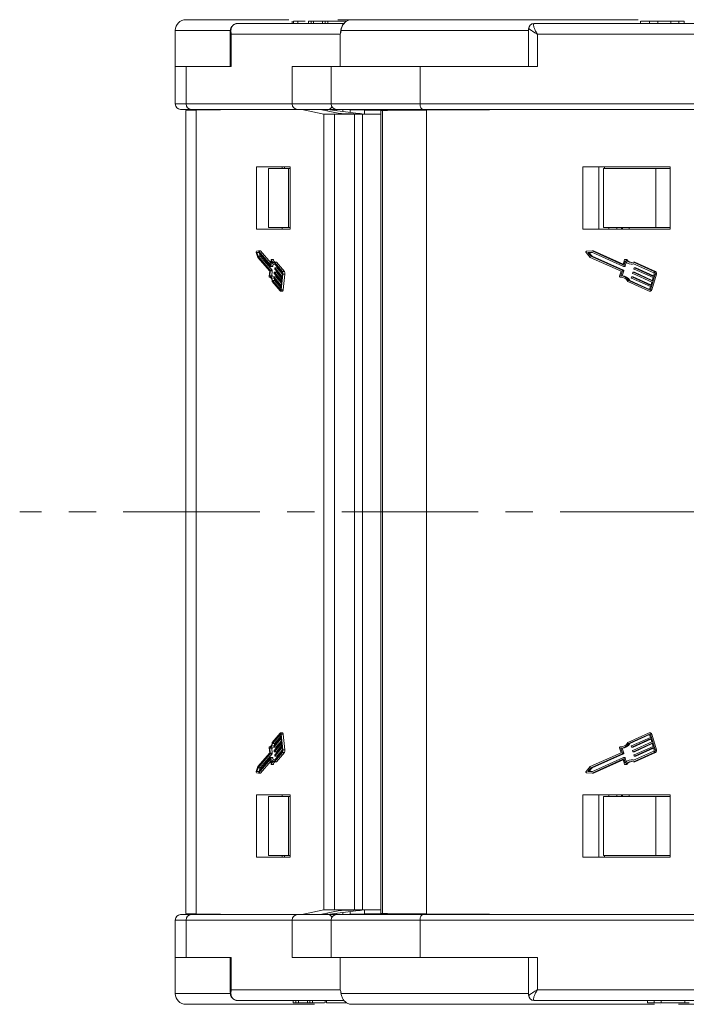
# Model space of a CAD drawing. Header units: millimetres. Extents: x 2628 to 3550, y -116 to 536.
# Tile 3 of 48: x 2918 to 2980, y 33 to 125. Entities that reach past the tile are written whole.
import ezdxf

# ---------------------------------------------------------------- set-up
doc = ezdxf.new("R2010")
doc.units = ezdxf.units.MM
doc.linetypes.add('CENTERX2', pattern=[20.32, 12.7, -2.54, 2.54, -2.54])

msp = doc.modelspace()

# ---------------------------------------------------------------- linework, layer by layer
at = {"color": 7, "linetype": 'Continuous', "lineweight": 15}
for p, q in [((2933.023, 124.677), (2942.605, 124.677)), ((2937.839, 124.327), (2947.719, 124.327)), ((2942.907, 124.552), (2942.907, 124.327)), ((2943.024, 124.527), (2943.024, 124.327)), ((2943.436, 124.527), (2943.436, 124.327)), ((2944.432, 124.527), (2944.432, 124.327)), ((2944.672, 124.527), (2944.432, 124.527)), ((2944.672, 124.527), (2944.672, 124.327)), ((2944.88, 124.527), (2944.672, 124.527)), ((2944.88, 124.527), (2944.88, 124.327)), ((2945.728, 124.527), (2944.88, 124.527)), ((2945.728, 124.527), (2945.728, 124.327)), ((2945.984, 124.527), (2945.728, 124.527)), ((2945.984, 124.527), (2945.984, 124.327)), ((2946.224, 124.527), (2945.984, 124.527)), ((2946.224, 124.527), (2946.224, 124.327)), ((2947.971, 124.527), (2946.224, 124.527)), ((2947.036, 124.527), (2947.036, 124.552)), ((2947.165, 124.677), (2948.445, 124.677)), ((2948.445, 124.677), (2948.441, 124.677)), ((2948.445, 124.677), (2975.09, 124.677)), ((2964.908, 123.827), (2964.908, 120.327)), ((2964.908, 123.827), (2964.919, 123.827)), ((2965.408, 124.327), (2965.416, 124.327)), ((2965.416, 124.327), (2992.365, 124.327)), ((2975.33, 124.552), (2975.33, 124.327)), ((2976.148, 124.527), (2976.148, 124.327)), ((2976.923, 124.527), (2976.923, 124.327)), ((2978.156, 124.527), (2978.156, 124.327)), ((2978.897, 124.527), (2978.897, 124.327)), ((2979.368, 124.327), (2979.368, 124.552)), ((2932.023, 123.677), (2932.023, 120.327)), ((2937.11, 123.677), (2932.023, 123.677)), ((2937.138, 123.587), (2937.138, 120.327)), ((2937.238, 123.327), (2937.238, 120.327)), ((2947.383, 123.327), (2937.238, 123.327)), ((2947.383, 123.327), (2947.383, 120.327)), ((2964.908, 123.677), (2947.458, 123.677)), ((2965.735, 123.327), (2965.735, 120.327)), ((2992.06, 123.327), (2965.735, 123.327)), ((2932.024, 120.327), (2932.023, 120.327)), ((2932.024, 120.327), (2932.024, 116.827)), ((2932.024, 120.327), (2933.024, 120.327)), ((2933.024, 120.327), (2937.238, 120.327)), ((2933.024, 120.327), (2933.024, 116.827)), ((2942.914, 116.827), (2942.914, 120.327)), ((2947.383, 120.327), (2942.914, 120.327)), ((2946.529, 120.327), (2946.529, 116.827)), ((2947.383, 120.327), (2954.8, 120.327)), ((2954.8, 120.327), (2965.735, 120.327)), ((2954.8, 120.327), (2954.8, 116.827)), ((2932.024, 116.827), (2933.024, 116.827)), ((2933.024, 116.827), (2942.914, 116.827)), ((2942.914, 116.827), (2946.529, 116.827)), ((2946.529, 116.827), (2954.8, 116.827)), ((2954.8, 116.827), (2980.462, 116.827)), ((2933.499, 116.327), (2932.524, 116.327)), ((2933.01, 116.229), (2933.01, 78.827)), ((2933.01, 116.229), (2933.01, 78.827)), ((2943.389, 116.327), (2933.499, 116.327)), ((2938.5, 116.327), (2933.975, 116.257)), ((2933.975, 78.827), (2933.975, 116.257)), ((2938.325, 116.324), (2938.337, 116.327)), ((2946.22, 116.327), (2943.389, 116.327)), ((2945.849, 115.877), (2943.807, 116.327)), ((2945.517, 116.327), (2947.18, 115.96)), ((2945.849, 78.827), (2945.849, 115.877)), ((2945.849, 115.877), (2946.846, 115.877)), ((2948.815, 115.983), (2946.155, 116.327)), ((2946.155, 116.327), (2946.155, 116.186)), ((2947.029, 116.327), (2946.22, 116.327)), ((2946.846, 115.877), (2946.846, 78.827)), ((2948.693, 115.877), (2946.846, 115.877)), ((2946.989, 116.219), (2946.989, 116.327)), ((2955.093, 116.327), (2947.029, 116.327)), ((2947.627, 116.136), (2947.627, 116.327)), ((2947.977, 115.907), (2948.609, 115.896)), ((2948.315, 116.047), (2948.315, 116.327)), ((2949.636, 116.257), (2948.315, 116.278)), ((2948.693, 78.827), (2948.693, 115.877)), ((2949.451, 115.877), (2948.693, 115.877)), ((2948.815, 115.983), (2948.815, 115.891)), ((2949.451, 115.877), (2949.451, 78.827)), ((2949.462, 115.877), (2949.451, 115.877)), ((2949.462, 115.877), (2949.462, 78.827)), ((2951.154, 115.877), (2949.462, 115.877)), ((2949.636, 115.877), (2949.636, 116.257)), ((2951.154, 116.227), (2951.154, 78.827)), ((2951.317, 116.229), (2951.317, 78.827)), ((2980.756, 116.327), (2955.093, 116.327)), ((2967.131, 116.327), (2955.388, 116.257)), ((2955.388, 78.827), (2955.388, 116.257)), ((2966.528, 116.323), (2966.57, 116.327)), ((2942.714, 110.977), (2939.593, 110.977)), ((2939.593, 110.977), (2939.593, 105.177)), ((2941.968, 110.827), (2941.968, 110.977)), ((2942.176, 110.827), (2942.176, 110.977)), ((2942.714, 105.177), (2942.714, 110.977)), ((2978.066, 110.977), (2969.966, 110.977)), ((2969.966, 110.977), (2969.966, 105.177)), ((2971.433, 105.177), (2971.433, 110.977)), ((2971.973, 110.827), (2971.973, 110.977)), ((2978.066, 105.177), (2978.066, 110.977)), ((2940.692, 105.327), (2940.692, 110.827)), ((2942.565, 110.827), (2940.692, 110.827)), ((2942.565, 105.327), (2942.565, 110.827)), ((2942.714, 110.827), (2942.565, 110.827)), ((2971.88, 105.327), (2971.88, 110.827)), ((2976.74, 110.827), (2971.88, 110.827)), ((2976.74, 105.327), (2976.74, 110.827)), ((2978.066, 110.827), (2976.74, 110.827)), ((2939.593, 105.177), (2942.714, 105.177)), ((2942.565, 105.327), (2940.692, 105.327)), ((2941.968, 105.177), (2941.968, 105.327)), ((2942.714, 105.327), (2942.565, 105.327)), ((2969.966, 105.177), (2978.066, 105.177)), ((2976.74, 105.327), (2971.88, 105.327)), ((2972.376, 105.177), (2972.376, 105.327)), ((2973.105, 105.177), (2973.105, 105.327)), ((2973.558, 105.177), (2973.558, 105.327)), ((2973.653, 105.177), (2973.653, 105.327)), ((2974.277, 105.327), (2974.277, 105.177)), ((2978.066, 105.327), (2976.74, 105.327)), ((2939.556, 102.998), (2939.708, 102.543)), ((2939.776, 103.143), (2939.569, 103.109)), ((2939.77, 103.014), (2939.618, 102.989)), ((2939.618, 102.989), (2939.729, 102.654)), ((2939.618, 102.989), (2939.792, 102.989)), ((2940.898, 101.694), (2939.77, 103.014)), ((2940.874, 101.858), (2939.776, 103.143)), ((2939.776, 103.143), (2939.966, 103.143)), ((2939.818, 102.958), (2939.919, 102.654)), ((2940.906, 102.043), (2939.966, 103.143)), ((2970.247, 102.998), (2970.641, 102.543)), ((2970.818, 103.143), (2970.28, 103.109)), ((2970.803, 103.014), (2970.407, 102.989)), ((2970.407, 102.989), (2970.696, 102.654)), ((2970.407, 102.989), (2970.524, 102.989)), ((2970.817, 103.007), (2970.524, 102.989)), ((2970.524, 102.989), (2970.813, 102.654)), ((2973.729, 101.694), (2970.803, 103.014)), ((2973.667, 101.858), (2970.818, 103.143)), ((2970.818, 103.143), (2970.936, 103.143)), ((2973.705, 101.894), (2970.936, 103.143)), ((2939.708, 102.543), (2940.815, 101.247)), ((2939.729, 102.654), (2940.857, 101.334)), ((2939.729, 102.654), (2939.919, 102.654)), ((2939.919, 102.654), (2941.047, 101.334)), ((2940.874, 101.858), (2940.881, 101.858)), ((2940.936, 102.311), (2940.887, 101.877)), ((2940.964, 102.177), (2940.911, 101.713)), ((2941.145, 102.353), (2940.955, 102.353)), ((2940.969, 102.334), (2941.159, 102.334)), ((2941.126, 101.936), (2941.101, 101.713)), ((2941.181, 101.921), (2941.285, 101.921)), ((2941.99, 101.096), (2941.259, 101.951)), ((2942.004, 101.216), (2941.261, 102.084)), ((2941.261, 102.084), (2941.451, 102.084)), ((2942.194, 101.216), (2941.451, 102.084)), ((2970.641, 102.543), (2973.514, 101.247)), ((2970.696, 102.654), (2973.622, 101.334)), ((2970.696, 102.654), (2970.813, 102.654)), ((2970.813, 102.654), (2973.74, 101.334)), ((2973.667, 101.858), (2973.685, 101.858)), ((2973.829, 102.311), (2973.7, 101.877)), ((2973.899, 102.177), (2973.762, 101.713)), ((2973.995, 102.353), (2973.877, 102.353)), ((2973.991, 102.092), (2973.879, 101.713)), ((2973.914, 102.334), (2974.031, 102.334)), ((2974.463, 101.921), (2974.58, 101.921)), ((2976.562, 101.096), (2974.667, 101.951)), ((2976.598, 101.216), (2974.672, 102.084)), ((2974.672, 102.084), (2974.789, 102.084)), ((2976.715, 101.216), (2974.789, 102.084)), ((2940.815, 101.247), (2940.762, 100.783)), ((2940.863, 101.293), (2940.81, 100.83)), ((2940.857, 101.334), (2941.047, 101.334)), ((2940.863, 101.293), (2941.053, 101.293)), ((2940.901, 101.692), (2941.091, 101.692)), ((2940.911, 101.713), (2941.101, 101.713)), ((2941.053, 101.293), (2941, 100.83)), ((2941.228, 101.069), (2941.235, 101.129)), ((2941.913, 100.234), (2941.234, 101.028)), ((2941.435, 101.15), (2941.245, 101.15)), ((2941.248, 101.148), (2941.927, 100.354)), ((2941.248, 101.148), (2941.438, 101.148)), ((2941.276, 101.489), (2941.283, 101.549)), ((2941.961, 100.654), (2941.282, 101.448)), ((2941.483, 101.57), (2941.293, 101.57)), ((2941.296, 101.568), (2941.974, 100.774)), ((2941.296, 101.568), (2941.486, 101.568)), ((2941.438, 101.148), (2941.949, 100.55)), ((2941.486, 101.568), (2941.997, 100.97)), ((2941.875, 99.531), (2942.039, 100.97)), ((2941.974, 100.774), (2942.002, 101.014)), ((2942.004, 101.216), (2942.194, 101.216)), ((2942.039, 100.97), (2942.229, 100.97)), ((2942.065, 99.531), (2942.229, 100.97)), ((2973.514, 101.247), (2973.377, 100.783)), ((2973.638, 101.293), (2973.501, 100.83)), ((2973.755, 101.293), (2973.618, 100.83)), ((2973.622, 101.334), (2973.74, 101.334)), ((2973.638, 101.293), (2973.755, 101.293)), ((2973.738, 101.692), (2973.855, 101.692)), ((2973.762, 101.713), (2973.879, 101.713)), ((2974.587, 101.069), (2974.604, 101.129)), ((2976.363, 100.234), (2974.602, 101.028)), ((2974.746, 101.15), (2974.629, 101.15)), ((2974.637, 101.148), (2976.398, 100.354)), ((2974.637, 101.148), (2974.755, 101.148)), ((2974.711, 101.489), (2974.729, 101.549)), ((2976.487, 100.654), (2974.726, 101.448)), ((2974.87, 101.57), (2974.753, 101.57)), ((2974.755, 101.148), (2976.412, 100.401)), ((2974.762, 101.568), (2976.522, 100.774)), ((2974.762, 101.568), (2974.879, 101.568)), ((2974.879, 101.568), (2976.536, 100.821)), ((2976.264, 99.531), (2976.69, 100.97)), ((2976.382, 99.531), (2976.808, 100.97)), ((2976.522, 100.774), (2976.593, 101.014)), ((2976.598, 101.216), (2976.715, 101.216)), ((2976.69, 100.97), (2976.808, 100.97)), ((2940.781, 100.698), (2940.84, 100.698)), ((2940.783, 100.698), (2940.839, 100.698)), ((2940.81, 100.83), (2941, 100.83)), ((2941.056, 100.286), (2941.798, 99.417)), ((2941.081, 100.392), (2941.812, 99.537)), ((2941.081, 100.392), (2941.271, 100.392)), ((2941.181, 100.65), (2941.187, 100.71)), ((2941.865, 99.815), (2941.187, 100.609)), ((2941.387, 100.731), (2941.197, 100.731)), ((2941.2, 100.729), (2941.879, 99.934)), ((2941.2, 100.729), (2941.39, 100.729)), ((2941.271, 100.392), (2941.853, 99.711)), ((2941.39, 100.729), (2941.901, 100.131)), ((2941.879, 99.934), (2941.913, 100.234)), ((2941.927, 100.354), (2941.961, 100.654)), ((2973.425, 100.698), (2973.543, 100.698)), ((2973.43, 100.698), (2973.547, 100.698)), ((2973.501, 100.83), (2973.618, 100.83)), ((2973.543, 100.698), (2973.547, 100.698)), ((2974.139, 100.286), (2976.066, 99.417)), ((2974.205, 100.392), (2976.101, 99.537)), ((2974.205, 100.392), (2974.322, 100.392)), ((2974.322, 100.392), (2976.162, 99.562)), ((2974.462, 100.65), (2974.48, 100.71)), ((2976.238, 99.815), (2974.478, 100.609)), ((2974.622, 100.731), (2974.504, 100.731)), ((2974.513, 100.729), (2976.274, 99.934)), ((2974.513, 100.729), (2974.631, 100.729)), ((2974.631, 100.729), (2976.288, 99.981)), ((2976.274, 99.934), (2976.363, 100.234)), ((2976.398, 100.354), (2976.487, 100.654)), ((2941.812, 99.537), (2941.826, 99.537)), ((2941.819, 99.405), (2942.009, 99.405)), ((2941.838, 99.575), (2941.865, 99.815)), ((2941.875, 99.531), (2942.065, 99.531)), ((2976.101, 99.537), (2976.137, 99.537)), ((2976.119, 99.405), (2976.236, 99.405)), ((2976.167, 99.575), (2976.238, 99.815)), ((2976.264, 99.531), (2976.382, 99.531)), ((2933.01, 78.827), (2933.01, 41.424)), ((2933.01, 78.827), (2933.01, 41.424)), ((2933.975, 41.397), (2933.975, 78.827)), ((2945.849, 41.777), (2945.849, 78.827)), ((2946.846, 78.827), (2946.846, 41.777)), ((2948.693, 41.777), (2948.693, 78.827)), ((2949.451, 78.827), (2949.451, 41.777)), ((2949.462, 78.827), (2949.462, 41.777)), ((2951.154, 78.827), (2951.154, 41.426)), ((2951.317, 78.827), (2951.317, 41.424)), ((2955.388, 41.397), (2955.388, 78.827)), ((2941.798, 58.237), (2941.056, 57.368)), ((2941.812, 58.117), (2941.081, 57.262)), ((2941.187, 57.045), (2941.865, 57.839)), ((2941.853, 57.943), (2941.271, 57.262)), ((2941.812, 58.117), (2941.826, 58.117)), ((2942.009, 58.248), (2941.819, 58.248)), ((2941.865, 57.839), (2941.838, 58.079)), ((2942.039, 56.683), (2941.875, 58.123)), ((2941.875, 58.123), (2942.065, 58.123)), ((2942.229, 56.683), (2942.065, 58.123)), ((2976.066, 58.237), (2974.139, 57.368)), ((2976.101, 58.117), (2974.205, 57.262)), ((2976.162, 58.092), (2974.322, 57.262)), ((2974.478, 57.045), (2976.238, 57.839)), ((2976.101, 58.117), (2976.137, 58.117)), ((2976.236, 58.248), (2976.119, 58.248)), ((2976.238, 57.839), (2976.167, 58.079)), ((2976.69, 56.683), (2976.264, 58.123)), ((2976.264, 58.123), (2976.382, 58.123)), ((2976.808, 56.683), (2976.382, 58.123)), ((2940.762, 56.87), (2940.815, 56.406)), ((2940.84, 56.956), (2940.781, 56.956)), ((2940.783, 56.955), (2940.839, 56.955)), ((2941.081, 57.262), (2941.271, 57.262)), ((2941.187, 56.944), (2941.181, 57.004)), ((2941.197, 56.923), (2941.387, 56.923)), ((2941.879, 57.719), (2941.2, 56.925)), ((2941.2, 56.925), (2941.39, 56.925)), ((2941.234, 56.625), (2941.913, 57.419)), ((2941.927, 57.299), (2941.248, 56.505)), ((2941.282, 56.205), (2941.961, 56.999)), ((2941.974, 56.879), (2941.296, 56.085)), ((2941.901, 57.523), (2941.39, 56.925)), ((2941.949, 57.103), (2941.438, 56.505)), ((2941.913, 57.419), (2941.879, 57.719)), ((2941.961, 56.999), (2941.927, 57.299)), ((2942.002, 56.64), (2941.974, 56.879)), ((2973.377, 56.87), (2973.514, 56.406)), ((2973.543, 56.956), (2973.425, 56.956)), ((2973.43, 56.955), (2973.547, 56.955)), ((2973.547, 56.955), (2973.543, 56.956)), ((2974.205, 57.262), (2974.322, 57.262)), ((2974.48, 56.944), (2974.462, 57.004)), ((2974.504, 56.923), (2974.622, 56.923)), ((2976.274, 57.719), (2974.513, 56.925)), ((2974.513, 56.925), (2974.631, 56.925)), ((2974.602, 56.625), (2976.363, 57.419)), ((2976.288, 57.672), (2974.631, 56.925)), ((2976.398, 57.299), (2974.637, 56.505)), ((2974.726, 56.205), (2976.487, 56.999)), ((2976.412, 57.253), (2974.755, 56.505)), ((2976.522, 56.879), (2974.762, 56.085)), ((2976.363, 57.419), (2976.274, 57.719)), ((2976.487, 56.999), (2976.398, 57.299)), ((2976.593, 56.64), (2976.522, 56.879)), ((2940.815, 56.406), (2939.708, 55.11)), ((2940.857, 56.319), (2939.729, 54.999)), ((2939.77, 54.639), (2940.898, 55.959)), ((2941.047, 56.319), (2939.919, 54.999)), ((2940.81, 56.824), (2940.863, 56.36)), ((2940.81, 56.824), (2941, 56.824)), ((2940.857, 56.319), (2941.047, 56.319)), ((2940.863, 56.36), (2941.053, 56.36)), ((2941.091, 55.961), (2940.901, 55.961)), ((2940.911, 55.94), (2940.964, 55.477)), ((2940.911, 55.94), (2941.101, 55.94)), ((2941, 56.824), (2941.053, 56.36)), ((2941.101, 55.94), (2941.126, 55.718)), ((2941.235, 56.524), (2941.228, 56.584)), ((2941.245, 56.503), (2941.435, 56.503)), ((2941.248, 56.505), (2941.438, 56.505)), ((2941.259, 55.703), (2941.99, 56.558)), ((2941.261, 55.569), (2942.004, 56.438)), ((2941.283, 56.104), (2941.276, 56.164)), ((2941.293, 56.083), (2941.483, 56.083)), ((2941.296, 56.085), (2941.486, 56.085)), ((2941.451, 55.569), (2942.194, 56.438)), ((2941.997, 56.683), (2941.486, 56.085)), ((2942.004, 56.438), (2942.194, 56.438)), ((2942.039, 56.683), (2942.229, 56.683)), ((2973.514, 56.406), (2970.641, 55.11)), ((2973.622, 56.319), (2970.696, 54.999)), ((2970.803, 54.639), (2973.729, 55.959)), ((2973.74, 56.319), (2970.813, 54.999)), ((2973.501, 56.824), (2973.638, 56.36)), ((2973.501, 56.824), (2973.618, 56.824)), ((2973.618, 56.824), (2973.755, 56.36)), ((2973.622, 56.319), (2973.74, 56.319)), ((2973.638, 56.36), (2973.755, 56.36)), ((2973.855, 55.961), (2973.738, 55.961)), ((2973.762, 55.94), (2973.899, 55.477)), ((2973.762, 55.94), (2973.879, 55.94)), ((2973.879, 55.94), (2973.991, 55.561)), ((2974.604, 56.524), (2974.587, 56.584)), ((2974.629, 56.503), (2974.746, 56.503)), ((2974.637, 56.505), (2974.755, 56.505)), ((2974.667, 55.703), (2976.562, 56.558)), ((2974.672, 55.569), (2976.598, 56.438)), ((2974.729, 56.104), (2974.711, 56.164)), ((2974.753, 56.083), (2974.87, 56.083)), ((2974.762, 56.085), (2974.879, 56.085)), ((2974.789, 55.569), (2976.715, 56.438)), ((2976.536, 56.833), (2974.879, 56.085)), ((2976.598, 56.438), (2976.715, 56.438)), ((2976.69, 56.683), (2976.808, 56.683)), ((2939.708, 55.11), (2939.556, 54.655)), ((2939.776, 54.511), (2940.874, 55.796)), ((2939.966, 54.511), (2940.906, 55.61)), ((2940.874, 55.796), (2940.881, 55.796)), ((2940.887, 55.776), (2940.936, 55.343)), ((2940.955, 55.301), (2941.145, 55.301)), ((2940.969, 55.32), (2941.159, 55.32)), ((2941.285, 55.732), (2941.181, 55.732)), ((2941.261, 55.569), (2941.451, 55.569)), ((2970.641, 55.11), (2970.247, 54.655)), ((2970.818, 54.511), (2973.667, 55.796)), ((2970.936, 54.511), (2973.705, 55.76)), ((2973.667, 55.796), (2973.685, 55.796)), ((2973.7, 55.776), (2973.829, 55.343)), ((2973.877, 55.301), (2973.995, 55.301)), ((2973.914, 55.32), (2974.031, 55.32)), ((2974.58, 55.732), (2974.463, 55.732)), ((2974.672, 55.569), (2974.789, 55.569)), ((2939.569, 54.545), (2939.776, 54.511)), ((2939.729, 54.999), (2939.618, 54.665)), ((2939.618, 54.665), (2939.77, 54.639)), ((2939.618, 54.665), (2939.792, 54.665)), ((2939.729, 54.999), (2939.919, 54.999)), ((2939.776, 54.511), (2939.966, 54.511)), ((2939.919, 54.999), (2939.818, 54.695)), ((2970.28, 54.545), (2970.818, 54.511)), ((2970.696, 54.999), (2970.407, 54.665)), ((2970.407, 54.665), (2970.803, 54.639)), ((2970.407, 54.665), (2970.524, 54.665)), ((2970.813, 54.999), (2970.524, 54.665)), ((2970.524, 54.665), (2970.817, 54.646)), ((2970.696, 54.999), (2970.813, 54.999)), ((2970.818, 54.511), (2970.936, 54.511)), ((2939.593, 52.477), (2939.593, 46.677)), ((2942.714, 52.477), (2939.593, 52.477)), ((2940.692, 52.327), (2940.692, 46.827)), ((2942.565, 52.327), (2940.692, 52.327)), ((2941.968, 52.327), (2941.968, 52.477)), ((2942.565, 52.327), (2942.565, 46.827)), ((2942.714, 52.327), (2942.565, 52.327)), ((2942.714, 46.677), (2942.714, 52.477)), ((2969.966, 52.477), (2969.966, 46.677)), ((2978.066, 52.477), (2969.966, 52.477)), ((2971.433, 46.677), (2971.433, 52.477)), ((2971.88, 52.327), (2971.88, 46.827)), ((2976.74, 52.327), (2971.88, 52.327)), ((2972.376, 52.327), (2972.376, 52.477)), ((2973.105, 52.327), (2973.105, 52.477)), ((2973.558, 52.327), (2973.558, 52.477)), ((2973.653, 52.327), (2973.653, 52.477)), ((2974.277, 52.477), (2974.277, 52.327)), ((2976.74, 52.327), (2976.74, 46.827)), ((2978.066, 52.327), (2976.74, 52.327)), ((2978.066, 46.677), (2978.066, 52.477)), ((2942.565, 46.827), (2940.692, 46.827)), ((2941.968, 46.677), (2941.968, 46.827)), ((2942.176, 46.827), (2942.176, 46.677)), ((2942.714, 46.827), (2942.565, 46.827)), ((2976.74, 46.827), (2971.88, 46.827)), ((2971.973, 46.827), (2971.973, 46.677)), ((2978.066, 46.827), (2976.74, 46.827)), ((2939.593, 46.677), (2942.714, 46.677)), ((2969.966, 46.677), (2978.066, 46.677)), ((2933.499, 41.327), (2932.524, 41.327)), ((2943.389, 41.327), (2933.499, 41.327)), ((2933.975, 41.397), (2938.5, 41.327)), ((2938.337, 41.327), (2938.325, 41.329)), ((2946.22, 41.327), (2943.389, 41.327)), ((2943.807, 41.327), (2945.849, 41.777)), ((2947.18, 41.693), (2945.517, 41.327)), ((2946.846, 41.777), (2945.849, 41.777)), ((2946.155, 41.327), (2948.815, 41.671)), ((2946.155, 41.467), (2946.155, 41.327)), ((2946.989, 41.327), (2946.22, 41.327)), ((2946.846, 41.777), (2948.693, 41.777)), ((2946.989, 41.435), (2946.989, 41.327)), ((2955.093, 41.327), (2947.029, 41.327)), ((2947.627, 41.327), (2947.627, 41.517)), ((2948.609, 41.758), (2947.977, 41.746)), ((2948.315, 41.327), (2948.315, 41.606)), ((2948.315, 41.376), (2949.636, 41.397)), ((2948.693, 41.777), (2949.451, 41.777)), ((2948.815, 41.671), (2948.815, 41.762)), ((2949.451, 41.777), (2949.462, 41.777)), ((2949.462, 41.777), (2951.154, 41.777)), ((2949.636, 41.397), (2949.636, 41.777)), ((2980.756, 41.327), (2955.093, 41.327)), ((2955.388, 41.397), (2967.131, 41.327)), ((2966.57, 41.327), (2966.528, 41.33)), ((2932.024, 40.827), (2932.024, 37.327)), ((2932.024, 40.827), (2933.024, 40.827)), ((2933.024, 40.827), (2942.914, 40.827)), ((2933.024, 37.327), (2933.024, 40.827)), ((2942.914, 40.827), (2942.914, 37.327)), ((2942.914, 40.827), (2946.529, 40.827)), ((2946.529, 40.827), (2946.529, 37.327)), ((2946.529, 40.827), (2954.8, 40.827)), ((2954.8, 40.827), (2980.462, 40.827)), ((2954.8, 37.327), (2954.8, 40.827)), ((2932.023, 37.327), (2932.023, 33.977)), ((2932.024, 37.327), (2932.023, 37.327)), ((2932.024, 37.327), (2933.024, 37.327)), ((2933.024, 37.327), (2937.238, 37.327)), ((2937.138, 37.327), (2937.138, 34.07)), ((2937.238, 34.327), (2937.238, 37.327)), ((2947.383, 37.327), (2942.914, 37.327)), ((2947.383, 34.327), (2947.383, 37.327)), ((2950.306, 37.327), (2947.383, 37.327)), ((2950.306, 37.327), (2954.8, 37.327)), ((2954.8, 37.327), (2965.735, 37.327)), ((2964.908, 37.327), (2964.908, 33.827)), ((2965.735, 34.327), (2965.735, 37.327)), ((2937.111, 33.977), (2932.023, 33.977)), ((2947.383, 34.327), (2937.238, 34.327)), ((2964.908, 33.977), (2947.458, 33.977)), ((2992.06, 34.327), (2965.735, 34.327)), ((2937.839, 33.327), (2947.738, 33.327)), ((2942.991, 33.127), (2942.991, 33.327)), ((2942.991, 33.127), (2943.231, 33.127)), ((2943.231, 33.127), (2943.231, 33.327)), ((2943.231, 33.127), (2943.487, 33.127)), ((2943.487, 33.127), (2943.487, 33.327)), ((2943.487, 33.127), (2944.335, 33.127)), ((2944.335, 33.127), (2944.335, 33.327)), ((2944.335, 33.127), (2944.544, 33.127)), ((2944.544, 33.127), (2944.544, 33.327)), ((2944.544, 33.127), (2944.784, 33.127)), ((2944.784, 33.127), (2944.784, 33.327)), ((2944.784, 33.127), (2945.919, 33.127)), ((2945.973, 33.327), (2945.973, 33.102)), ((2946.094, 33.127), (2946.094, 33.327)), ((2946.76, 33.102), (2946.76, 33.127)), ((2964.908, 33.827), (2964.919, 33.827)), ((2965.408, 33.327), (2965.416, 33.327)), ((2965.416, 33.327), (2992.363, 33.327)), ((2975.966, 33.127), (2975.966, 33.327)), ((2975.966, 33.127), (2976.589, 33.127)), ((2976.589, 33.127), (2976.589, 33.327)), ((2976.589, 33.127), (2977.253, 33.127)), ((2977.253, 33.127), (2977.253, 33.327)), ((2977.253, 33.127), (2979.455, 33.127)), ((2978.492, 33.102), (2978.492, 33.127)), ((2979.455, 33.127), (2979.455, 33.327)), ((2979.455, 33.127), (2979.846, 33.127)), ((2933.023, 32.977), (2944.99, 32.977)), ((2948.445, 32.977), (2948.441, 32.977)), ((2948.445, 32.977), (2976.631, 32.977)), ((2970.018, 32.977), (2970.013, 32.977)), ((2977.154, 32.977), (2977.151, 32.977)), ((2978.866, 32.977), (2983.169, 32.977))]:
    msp.add_line(p, q, dxfattribs=at)
at = {"color": 1, "linetype": 'CENTERX2', "lineweight": 13}
msp.add_line((3468.21, 78.827), (2917.548, 78.827), dxfattribs=at)
at = {"color": 7, "linetype": 'Continuous', "lineweight": 15, "flags": 128}
for points in [[(2955.093, 116.327), (2955.036, 116.336), (2954.981, 116.365), (2954.931, 116.411), (2954.886, 116.473), (2954.85, 116.549), (2954.823, 116.635), (2954.806, 116.729), (2954.8, 116.827)], [(2940.887, 101.877), (2940.886, 101.871), (2940.885, 101.866), (2940.883, 101.862), (2940.882, 101.859), (2940.88, 101.857), (2940.878, 101.856), (2940.876, 101.856), (2940.874, 101.858)], [(2940.969, 102.334), (2940.965, 102.344), (2940.961, 102.35), (2940.956, 102.353), (2940.951, 102.351), (2940.946, 102.346), (2940.942, 102.337), (2940.939, 102.325), (2940.936, 102.311)], [(2941.259, 101.951), (2941.22, 101.929), (2941.181, 101.921), (2941.142, 101.928), (2941.103, 101.95), (2941.065, 101.987), (2941.029, 102.037), (2940.995, 102.101), (2940.964, 102.177)], [(2941.261, 102.084), (2941.223, 102.058), (2941.183, 102.049), (2941.144, 102.056), (2941.105, 102.081), (2941.067, 102.122), (2941.032, 102.178), (2940.999, 102.249), (2940.969, 102.334)], [(2941.159, 102.334), (2941.155, 102.344), (2941.151, 102.35), (2941.146, 102.353), (2941.145, 102.353)], [(2940.911, 101.713), (2940.91, 101.708), (2940.909, 101.703), (2940.907, 101.698), (2940.905, 101.695), (2940.904, 101.693), (2940.902, 101.692), (2940.9, 101.693), (2940.898, 101.694)], [(2941.101, 101.713), (2941.1, 101.708), (2941.099, 101.703), (2941.097, 101.698), (2941.095, 101.695), (2941.094, 101.693), (2941.092, 101.692), (2941.091, 101.692)], [(2941.235, 101.129), (2941.236, 101.135), (2941.237, 101.14), (2941.239, 101.144), (2941.24, 101.147), (2941.242, 101.149), (2941.244, 101.15), (2941.246, 101.15), (2941.248, 101.148)], [(2941.283, 101.549), (2941.284, 101.555), (2941.285, 101.56), (2941.287, 101.564), (2941.288, 101.567), (2941.29, 101.569), (2941.292, 101.57), (2941.294, 101.57), (2941.296, 101.568)], [(2941.435, 101.15), (2941.436, 101.15), (2941.438, 101.148)], [(2941.483, 101.57), (2941.484, 101.57), (2941.486, 101.568)], [(2974.746, 101.15), (2974.75, 101.15), (2974.755, 101.148)], [(2974.87, 101.57), (2974.874, 101.57), (2974.879, 101.568)], [(2940.762, 100.783), (2940.761, 100.768), (2940.761, 100.752), (2940.763, 100.736), (2940.765, 100.722), (2940.769, 100.711), (2940.773, 100.703), (2940.778, 100.698), (2940.783, 100.698)], [(2940.783, 100.698), (2940.822, 100.702), (2940.862, 100.688), (2940.9, 100.658), (2940.937, 100.612), (2940.972, 100.55), (2941.003, 100.474), (2941.032, 100.386), (2941.056, 100.286)], [(2940.81, 100.83), (2940.849, 100.823), (2940.888, 100.801), (2940.926, 100.765), (2940.962, 100.715), (2940.996, 100.652), (2941.028, 100.576), (2941.056, 100.489), (2941.081, 100.392)], [(2941.187, 100.71), (2941.188, 100.715), (2941.189, 100.72), (2941.191, 100.724), (2941.193, 100.728), (2941.194, 100.73), (2941.196, 100.73), (2941.198, 100.73), (2941.2, 100.729)], [(2941.22, 100.569), (2941.246, 100.489), (2941.271, 100.392)], [(2941.387, 100.731), (2941.388, 100.73), (2941.39, 100.729)], [(2974.622, 100.731), (2974.626, 100.73), (2974.631, 100.729)], [(2941.798, 99.417), (2941.81, 99.407), (2941.821, 99.405), (2941.833, 99.41), (2941.844, 99.423), (2941.854, 99.442), (2941.863, 99.467), (2941.87, 99.497), (2941.875, 99.531)], [(2941.812, 99.537), (2941.816, 99.533), (2941.82, 99.533), (2941.824, 99.535), (2941.827, 99.539), (2941.831, 99.545), (2941.834, 99.553), (2941.836, 99.563), (2941.838, 99.575)], [(2942.009, 99.405), (2942.011, 99.405), (2942.023, 99.41), (2942.034, 99.423), (2942.044, 99.442), (2942.053, 99.467), (2942.06, 99.497), (2942.065, 99.531)], [(2941.875, 58.123), (2941.87, 58.156), (2941.863, 58.186), (2941.854, 58.211), (2941.844, 58.231), (2941.833, 58.243), (2941.821, 58.248), (2941.81, 58.246), (2941.798, 58.237)], [(2941.838, 58.079), (2941.836, 58.09), (2941.834, 58.1), (2941.831, 58.108), (2941.827, 58.115), (2941.824, 58.119), (2941.82, 58.121), (2941.816, 58.12), (2941.812, 58.117)], [(2942.065, 58.123), (2942.06, 58.156), (2942.053, 58.186), (2942.044, 58.211), (2942.034, 58.231), (2942.023, 58.243), (2942.011, 58.248), (2942.009, 58.248)], [(2940.783, 56.955), (2940.778, 56.955), (2940.773, 56.95), (2940.769, 56.942), (2940.765, 56.931), (2940.763, 56.917), (2940.761, 56.902), (2940.761, 56.886), (2940.762, 56.87)], [(2941.056, 57.368), (2941.032, 57.268), (2941.003, 57.179), (2940.972, 57.103), (2940.937, 57.042), (2940.9, 56.995), (2940.862, 56.965), (2940.822, 56.952), (2940.783, 56.955)], [(2941.081, 57.262), (2941.056, 57.165), (2941.028, 57.078), (2940.996, 57.002), (2940.962, 56.939), (2940.926, 56.888), (2940.888, 56.852), (2940.849, 56.831), (2940.81, 56.824)], [(2941.2, 56.925), (2941.198, 56.923), (2941.196, 56.923), (2941.194, 56.924), (2941.193, 56.926), (2941.191, 56.929), (2941.189, 56.933), (2941.188, 56.938), (2941.187, 56.944)], [(2941.271, 57.262), (2941.246, 57.165), (2941.22, 57.084)], [(2941.39, 56.925), (2941.388, 56.923), (2941.387, 56.923)], [(2974.631, 56.925), (2974.626, 56.923), (2974.622, 56.923)], [(2940.898, 55.959), (2940.9, 55.961), (2940.902, 55.961), (2940.904, 55.96), (2940.905, 55.958), (2940.907, 55.955), (2940.909, 55.951), (2940.91, 55.946), (2940.911, 55.94)], [(2941.091, 55.961), (2941.092, 55.961), (2941.094, 55.96), (2941.095, 55.958), (2941.097, 55.955), (2941.099, 55.951), (2941.1, 55.946), (2941.101, 55.94)], [(2941.248, 56.505), (2941.246, 56.504), (2941.244, 56.503), (2941.242, 56.504), (2941.24, 56.506), (2941.239, 56.509), (2941.237, 56.513), (2941.236, 56.518), (2941.235, 56.524)], [(2941.296, 56.085), (2941.294, 56.084), (2941.292, 56.083), (2941.29, 56.084), (2941.288, 56.086), (2941.287, 56.09), (2941.285, 56.094), (2941.284, 56.099), (2941.283, 56.104)], [(2941.438, 56.505), (2941.436, 56.504), (2941.435, 56.503)], [(2941.486, 56.085), (2941.484, 56.084), (2941.483, 56.083)], [(2974.755, 56.505), (2974.75, 56.504), (2974.746, 56.503)], [(2974.879, 56.085), (2974.874, 56.084), (2974.87, 56.083)], [(2940.874, 55.796), (2940.876, 55.797), (2940.878, 55.797), (2940.88, 55.797), (2940.882, 55.794), (2940.883, 55.791), (2940.885, 55.787), (2940.886, 55.782), (2940.887, 55.776)], [(2940.936, 55.343), (2940.939, 55.328), (2940.942, 55.316), (2940.946, 55.307), (2940.951, 55.302), (2940.956, 55.301), (2940.961, 55.303), (2940.965, 55.31), (2940.969, 55.32)], [(2940.964, 55.477), (2940.995, 55.553), (2941.029, 55.616), (2941.065, 55.667), (2941.103, 55.703), (2941.142, 55.725), (2941.181, 55.732), (2941.22, 55.725), (2941.259, 55.703)], [(2940.969, 55.32), (2940.999, 55.404), (2941.032, 55.475), (2941.067, 55.532), (2941.105, 55.573), (2941.144, 55.597), (2941.183, 55.605), (2941.223, 55.595), (2941.261, 55.569)], [(2941.145, 55.301), (2941.146, 55.301), (2941.151, 55.303), (2941.155, 55.31), (2941.159, 55.32)], [(2955.093, 41.327), (2955.036, 41.317), (2954.981, 41.289), (2954.931, 41.242), (2954.886, 41.18), (2954.85, 41.104), (2954.823, 41.018), (2954.806, 40.924), (2954.8, 40.827)]]:
    msp.add_lwpolyline(points, dxfattribs=at)
at = {"color": 7, "linetype": 'Continuous', "lineweight": 15}
for centre, radius, start, end in [((2933.023, 123.677), 1, 90, 180), ((2965.408, 123.827), 0.5, 90, 180), ((2965.417, 123.828), 0.499, 90.15282, 180.15201), ((2948.433, 123.327), 1.05, 168.14549, 180.00642), ((2947.528, 123.724), 0.0848, 170.80133, 214.03119), ((2932.524, 116.827), 0.5, 180, 270), ((2933.512, 116.815), 0.488, 178.56974, 268.49449), ((2943.402, 116.815), 0.488, 178.56974, 268.49449), ((2946.214, 116.792), 0.465, 270.81703, 328.885), ((2947.029, 116.827), 0.5, 180, 270), ((2939.663, 103.042), 0.115, 144.63809, 202.34887), ((2970.296, 103.044), 0.0669, 104.10645, 222.9224), ((2941.709, 102.464), 0.565, 193.3277, 222.20028), ((2973.676, 101.881), 0.0249, 249.83107, 349.8677), ((2973.876, 102.304), 0.0482, 38.42544, 171.39782), ((2974.464, 102.679), 0.756, 221.65939, 285.5393), ((2974.464, 102.729), 0.677, 215.6958, 287.888), ((2973.994, 102.306), 0.0469, 36.22932, 88.93113), ((2974.604, 102.762), 0.715, 216.79023, 263.39493), ((2974.58, 102.631), 0.71, 270.01046, 280.28912), ((2940.798, 101.305), 0.0656, 349.87201, 26.63935), ((2940.988, 101.305), 0.0656, 349.87201, 26.63935), ((2941.293, 101.058), 0.0656, 169.87201, 206.63935), ((2941.341, 101.478), 0.0656, 169.87201, 206.63935), ((2941.873, 101.037), 0.131, 349.87201, 26.63935), ((2941.652, 101.039), 0.393, 349.87201, 26.63935), ((2941.842, 101.039), 0.393, 349.87201, 26.63935), ((2973.605, 101.305), 0.0343, 340.96627, 60.29555), ((2973.737, 101.718), 0.0249, 249.83107, 349.8677), ((2973.723, 101.305), 0.0343, 340.96627, 60.29555), ((2973.854, 101.718), 0.0261, 272.92561, 348.68491), ((2974.619, 101.058), 0.0343, 160.96627, 240.29555), ((2974.629, 101.125), 0.0249, 69.83107, 169.8677), ((2974.743, 101.478), 0.0343, 160.96627, 240.29555), ((2974.753, 101.545), 0.0249, 69.83107, 169.8677), ((2976.528, 101.036), 0.0685, 340.96627, 60.29555), ((2976.496, 101.037), 0.206, 340.96627, 60.29555), ((2976.613, 101.037), 0.206, 340.96627, 60.29555), ((2940.94, 100.584), 0.253, 17.65749, 76.42577), ((2941.245, 100.638), 0.0656, 169.87201, 206.63935), ((2973.433, 100.759), 0.0616, 157.14119, 266.93025), ((2973.483, 99.972), 0.728, 25.50812, 94.13361), ((2973.471, 99.998), 0.833, 28.25397, 88.00005), ((2973.589, 99.998), 0.833, 28.25397, 88.00005), ((2974.495, 100.638), 0.0343, 160.96627, 240.29555), ((2974.505, 100.705), 0.0249, 69.83107, 169.8677), ((2976.117, 99.557), 0.15, 249.83107, 349.8677), ((2976.118, 99.583), 0.0499, 249.83107, 349.8677), ((2976.224, 99.566), 0.162, 274.24061, 347.3699), ((2976.117, 58.096), 0.15, 10.1323, 110.16893), ((2976.118, 58.07), 0.0499, 10.1323, 110.16893), ((2976.228, 58.092), 0.157, 11.31509, 87.07439), ((2940.95, 57.06), 0.242, 282.00103, 343.91571), ((2941.245, 57.015), 0.0656, 153.36065, 190.12799), ((2973.433, 56.894), 0.0616, 93.06975, 202.85881), ((2973.483, 57.681), 0.728, 265.86639, 334.49188), ((2973.471, 57.656), 0.833, 271.99995, 331.74603), ((2973.589, 57.656), 0.833, 271.99995, 331.74603), ((2974.495, 57.015), 0.0343, 119.70445, 199.03373), ((2974.505, 56.948), 0.0249, 190.1323, 290.16893), ((2940.798, 56.348), 0.0656, 333.36065, 10.12799), ((2940.988, 56.348), 0.0656, 333.36065, 10.12799), ((2941.293, 56.596), 0.0656, 153.36065, 190.12799), ((2941.341, 56.176), 0.0656, 153.36065, 190.12799), ((2941.873, 56.617), 0.131, 333.36065, 10.12799), ((2941.652, 56.614), 0.393, 333.36065, 10.12799), ((2941.842, 56.614), 0.393, 333.36065, 10.12799), ((2973.605, 56.349), 0.0343, 299.70445, 19.03373), ((2973.737, 55.936), 0.0249, 10.1323, 110.16893), ((2973.723, 56.349), 0.0343, 299.70445, 19.03373), ((2973.853, 55.934), 0.0269, 12.6301, 85.75939), ((2974.619, 56.595), 0.0343, 119.70445, 199.03373), ((2974.629, 56.529), 0.0249, 190.1323, 290.16893), ((2974.743, 56.176), 0.0343, 119.70445, 199.03373), ((2974.753, 56.109), 0.0249, 190.1323, 290.16893), ((2976.528, 56.617), 0.0685, 299.70445, 19.03373), ((2976.496, 56.616), 0.206, 299.70445, 19.03373), ((2976.613, 56.616), 0.206, 299.70445, 19.03373), ((2941.709, 55.19), 0.565, 137.79972, 166.6723), ((2973.676, 55.772), 0.0249, 10.1323, 110.16893), ((2973.876, 55.35), 0.0482, 188.60218, 321.57456), ((2974.464, 54.974), 0.756, 74.4607, 138.34061), ((2974.464, 54.925), 0.677, 72.112, 144.3042), ((2973.994, 55.348), 0.0469, 271.06887, 323.77068), ((2974.604, 54.892), 0.715, 96.60507, 143.20977), ((2974.58, 55.023), 0.71, 79.71088, 89.98954), ((2939.663, 54.611), 0.115, 157.65113, 215.36191), ((2970.296, 54.61), 0.0669, 137.0776, 255.89355), ((2932.524, 40.827), 0.5, 90, 180), ((2933.512, 40.839), 0.488, 91.50551, 181.43026), ((2943.402, 40.839), 0.488, 91.50551, 181.43026), ((2946.214, 40.862), 0.465, 31.115, 89.18297), ((2947.029, 40.827), 0.5, 90, 180), ((2933.023, 33.977), 1, 180, 270), ((2965.408, 33.827), 0.5, 180, 270), ((2965.417, 33.825), 0.499, 179.84799, 269.84718)]:
    msp.add_arc(centre, radius, start, end, dxfattribs=at)
for centre, major_axis, ratio, start_param, end_param in [((2952.404, 116.257), (19.398, 0.029), 0.00459, 2.824123, 3.118649), ((2947.94, 115.96), (0.8, -0.017), 0.065308, 3.460464, 4.760313), ((2948.73, 115.723), (2.6, -0.056), 0.065308, 1.349086, 1.618721), ((2948.44, 115.983), (1.2, -0.14), 0.037813, 0.4528, 1.257751), ((2966.4, 116.257), (17.598, -0.026), 0.004603, 3.450803, 3.732871), ((2951.954, 116.231), (0.8, 0.003), 0.002833, 2.491979, 3.141582), ((2966.765, 116.257), (19.398, 0.076), 0.002833, 2.197452, 2.491979), ((2952.404, 41.397), (19.398, -0.029), 0.00459, 3.164536, 3.459063), ((2947.94, 41.693), (0.8, 0.017), 0.065308, 1.522872, 2.822722), ((2948.73, 41.93), (2.6, 0.056), 0.065308, 4.664465, 4.934099), ((2948.44, 41.671), (1.2, 0.14), 0.037813, 5.025435, 5.830386), ((2966.4, 41.397), (17.598, 0.026), 0.004603, 2.550318, 2.832382), ((2951.954, 41.423), (0.8, -0.003), 0.002833, 3.141604, 3.791207), ((2966.765, 41.397), (19.398, -0.076), 0.002833, 3.791207, 4.085733)]:
    msp.add_ellipse(centre, major_axis=major_axis, ratio=ratio, start_param=start_param, end_param=end_param, dxfattribs=at)
for points, knots in [([(2937.822, 124.316), (2937.801, 124.319), (2937.675, 124.335), (2937.462, 124.237), (2937.256, 124.04), (2937.149, 123.805), (2937.147, 123.654), (2937.147, 123.585)], [0, 0, 0, 0, 0.052427, 0.318119, 0.558563, 0.79739, 1, 1, 1, 1]), ([(2937.238, 123.327), (2937.237, 123.329), (2937.237, 123.331), (2937.235, 123.338), (2937.233, 123.347), (2937.228, 123.364), (2937.223, 123.391), (2937.217, 123.421), (2937.208, 123.473), (2937.198, 123.564), (2937.2, 123.751), (2937.247, 123.917), (2937.362, 124.119), (2937.526, 124.284), (2937.745, 124.314), (2937.839, 124.327)], [0, 0, 0, 0, 0.004076, 0.005312, 0.013833, 0.023499, 0.039938, 0.067959, 0.085914, 0.147188, 0.256834, 0.484715, 0.526697, 0.795371, 1, 1, 1, 1]), ([(2943.436, 124.527), (2943.339, 124.527), (2943.165, 124.527), (2943.067, 124.527), (2943.024, 124.527)], [0, 0, 0, 0, 0.559564, 1, 1, 1, 1]), ([(2944.108, 124.527), (2944.03, 124.527), (2943.768, 124.527), (2943.573, 124.527), (2943.436, 124.527)], [0, 0, 0, 0, 0.297586, 1, 1, 1, 1]), ([(2947.809, 124.419), (2947.792, 124.408), (2947.677, 124.331), (2947.551, 124.107), (2947.468, 123.871), (2947.448, 123.757), (2947.445, 123.738)], [0, 0, 0, 0, 0.074513, 0.528206, 0.919609, 1, 1, 1, 1]), ([(2947.818, 124.427), (2947.745, 124.347), (2947.599, 124.187), (2947.493, 123.911), (2947.468, 123.742), (2947.458, 123.677)], [0, 0, 0, 0, 0.38385, 0.76279, 1, 1, 1, 1]), ([(2948.441, 124.677), (2948.429, 124.677), (2948.311, 124.675), (2948.093, 124.617), (2947.889, 124.516), (2947.819, 124.428), (2947.818, 124.427)], [0, 0, 0, 0, 0.051693, 0.522355, 0.992934, 1, 1, 1, 1]), ([(2965.735, 123.327), (2965.733, 123.328), (2965.724, 123.333), (2965.693, 123.349), (2965.658, 123.369), (2965.545, 123.432), (2965.378, 123.531), (2965.196, 123.649), (2965.065, 123.739), (2964.966, 123.808), (2964.936, 123.82), (2964.919, 123.827)], [0, 0, 0, 0, 0.005076, 0.020324, 0.070651, 0.08889, 0.292074, 0.500551, 0.653435, 0.809647, 1, 1, 1, 1]), ([(2965.735, 123.327), (2965.734, 123.329), (2965.732, 123.331), (2965.727, 123.338), (2965.721, 123.347), (2965.709, 123.364), (2965.691, 123.391), (2965.671, 123.421), (2965.638, 123.473), (2965.583, 123.564), (2965.482, 123.751), (2965.416, 123.917), (2965.359, 124.119), (2965.342, 124.284), (2965.394, 124.314), (2965.416, 124.327)], [0, 0, 0, 0, 0.004076, 0.005312, 0.013833, 0.023499, 0.039938, 0.067959, 0.085914, 0.147188, 0.256834, 0.484715, 0.526697, 0.795371, 1, 1, 1, 1]), ([(2976.148, 124.527), (2975.916, 124.527), (2975.458, 124.527), (2975.375, 124.527), (2975.334, 124.527)], [0, 0, 0, 0, 0.505377, 1, 1, 1, 1]), ([(2976.923, 124.527), (2976.768, 124.527), (2976.492, 124.527), (2976.253, 124.527), (2976.148, 124.527)], [0, 0, 0, 0, 0.5595644, 1, 1, 1, 1]), ([(2978.156, 124.527), (2977.936, 124.527), (2977.542, 124.527), (2977.112, 124.527), (2976.923, 124.527)], [0, 0, 0, 0, 0.559956, 1, 1, 1, 1]), ([(2978.897, 124.527), (2978.778, 124.527), (2978.566, 124.527), (2978.281, 124.527), (2978.156, 124.527)], [0, 0, 0, 0, 0.560171, 1, 1, 1, 1]), ([(2979.366, 124.527), (2979.366, 124.527), (2979.427, 124.527), (2979.248, 124.527), (2979.014, 124.527), (2978.897, 124.527)], [0, 0, 0, 0, 0.005422, 0.502019, 1, 1, 1, 1]), ([(2937.238, 123.327), (2937.237, 123.328), (2937.234, 123.333), (2937.222, 123.349), (2937.21, 123.369), (2937.173, 123.432), (2937.139, 123.506), (2937.144, 123.566), (2937.145, 123.585)], [0, 0, 0, 0, 0.0132, 0.05285, 0.183717, 0.231144, 0.759493, 1, 1, 1, 1]), ([(2947.458, 123.677), (2947.454, 123.655), (2947.432, 123.534), (2947.405, 123.421), (2947.383, 123.328), (2947.383, 123.327)], [0, 0, 0, 0, 0.17537, 0.987913, 1, 1, 1, 1]), ([(2947.442, 123.739), (2947.432, 123.678), (2947.421, 123.61), (2947.407, 123.548), (2947.405, 123.542)], [0, 0, 0, 0, 0.915028, 1, 1, 1, 1]), ([(2937.155, 34.075), (2937.151, 34.014), (2937.141, 33.859), (2937.253, 33.611), (2937.47, 33.413), (2937.685, 33.319), (2937.809, 33.336), (2937.837, 33.34)], [0, 0, 0, 0, 0.178431, 0.44805, 0.692137, 0.92998, 1, 1, 1, 1]), ([(2937.238, 34.327), (2937.237, 34.326), (2937.234, 34.321), (2937.222, 34.304), (2937.21, 34.285), (2937.161, 34.201), (2937.161, 34.137), (2937.162, 34.076)], [0, 0, 0, 0, 0.013441, 0.053816, 0.187076, 0.23537, 1, 1, 1, 1]), ([(2937.238, 34.327), (2937.237, 34.325), (2937.237, 34.322), (2937.235, 34.315), (2937.233, 34.306), (2937.228, 34.289), (2937.223, 34.263), (2937.217, 34.233), (2937.208, 34.181), (2937.198, 34.09), (2937.2, 33.902), (2937.247, 33.736), (2937.362, 33.534), (2937.526, 33.369), (2937.745, 33.34), (2937.839, 33.327)], [0, 0, 0, 0, 0.004076, 0.005312, 0.013833, 0.023499, 0.039938, 0.067959, 0.085914, 0.147188, 0.256834, 0.484715, 0.526697, 0.795371, 1, 1, 1, 1]), ([(2947.458, 33.977), (2947.454, 33.998), (2947.432, 34.119), (2947.405, 34.232), (2947.383, 34.325), (2947.383, 34.327)], [0, 0, 0, 0, 0.17537, 0.987913, 1, 1, 1, 1]), ([(2948.441, 32.977), (2948.429, 32.977), (2948.311, 32.979), (2948.088, 33.03), (2947.81, 33.208), (2947.603, 33.469), (2947.493, 33.742), (2947.468, 33.912), (2947.458, 33.977)], [0, 0, 0, 0, 0.023484, 0.237307, 0.451092, 0.663769, 0.870555, 1, 1, 1, 1]), ([(2965.735, 34.327), (2965.733, 34.326), (2965.724, 34.321), (2965.693, 34.304), (2965.658, 34.285), (2965.458, 34.173), (2965.194, 34.007), (2964.981, 33.852), (2964.936, 33.834), (2964.919, 33.827)], [0, 0, 0, 0, 0.005088, 0.020369, 0.070807, 0.089086, 0.500311, 0.809226, 1, 1, 1, 1]), ([(2965.735, 34.327), (2965.734, 34.325), (2965.732, 34.322), (2965.727, 34.315), (2965.721, 34.306), (2965.709, 34.289), (2965.691, 34.263), (2965.671, 34.233), (2965.638, 34.181), (2965.583, 34.09), (2965.482, 33.902), (2965.416, 33.736), (2965.359, 33.534), (2965.342, 33.369), (2965.394, 33.34), (2965.416, 33.327)], [0, 0, 0, 0, 0.0040759, 0.005312, 0.0138325, 0.0234994, 0.0399385, 0.0679586, 0.0859142, 0.1471881, 0.2568342, 0.4847154, 0.5266974, 0.7953711, 1, 1, 1, 1]), ([(2946.094, 33.127), (2946.214, 33.127), (2946.453, 33.127), (2947.196, 33.127), (2947.721, 33.127), (2947.95, 33.127)], [0, 0, 0, 0, 0.36073, 0.720182, 1, 1, 1, 1])]:
    msp.add_open_spline(points, degree=3, knots=knots, dxfattribs=at)

doc.saveas('drawing.dxf')
